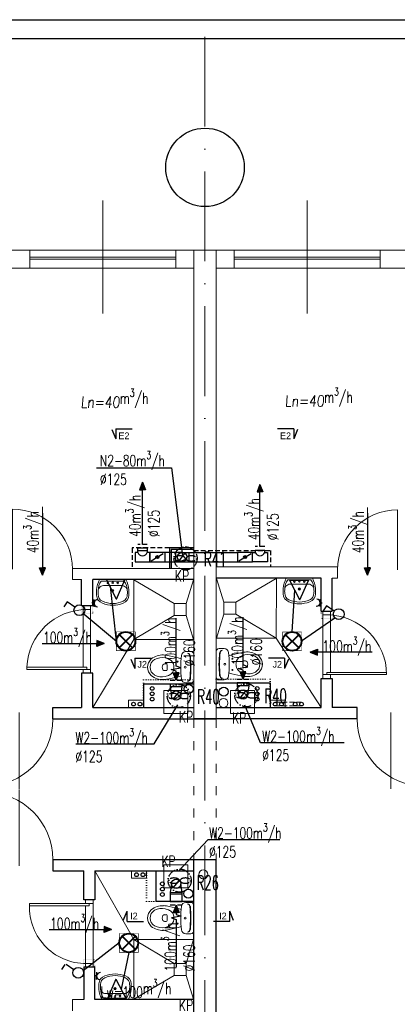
# Model space of a CAD drawing. Header units: millimetres. Extents: x -6513 to 30474, y -6915 to 65597.
# Tile 60 of 256: x 1528 to 2032, y 6169 to 7485. Entities that reach past the tile are written whole.
import ezdxf
from ezdxf.enums import TextEntityAlignment as Align

# ---------------------------------------------------------------- set-up
doc = ezdxf.new("R2010")
doc.units = ezdxf.units.MM
for name, pattern in [('ACAD_ISO03W100', [30, 12, -18]), ('ACAD_ISO10W100', [18, 12, -3, 0, -3]), ('DASHED', [19.05, 12.7, -6.35]), ('DOT', [6.35, 0, -6.35])]:
    doc.linetypes.add(name, pattern=pattern)
doc.layers.get('0').update_dxf_attribs({"color": 8})
for name, color, linetype in [('A200_General07', 8, 'Continuous'), ('A200_General08', 8, 'Continuous'), ('A270_text04', 8, 'Continuous'), ('A_obudowy', 8, 'Continuous'), ('DB_inst_pomocn', 8, 'Continuous'), ('DB_WM_nawiew-opis', 8, 'Continuous'), ('DB_WM_odnośniki opis', 8, 'Continuous')]:
    doc.layers.add(name, color=color, linetype=linetype)
for name, color, linetype, lineweight in [('A_cienka', 8, 'Continuous', 5), ('A_linia przekroj', 8, 'Continuous', 25), ('A_osie', 8, 'ACAD_ISO10W100', 5), ('A_przerywana', 8, 'ACAD_ISO03W100', 5), ('A_widok', 8, 'Continuous', 13), ('cieńkie', 8, 'Continuous', 9), ('DB-WM-nawiew-opis', 8, 'Continuous', 25), ('DB-WM-nawiew-opis-odnośnik', 8, 'Continuous', 30), ('DB-WM-wywiew-opis', 8, 'Continuous', 25), ('DB-WM-wywiew-opis-odnośnik', 8, 'Continuous', 30), ('DB_WM_nawiew', 8, 'Continuous', 30), ('DB_WM_wywiew', 8, 'Continuous', 30), ('DB_WM_ścianka nowa', 8, 'Continuous', 25), ('E_gniazda wtykowe', 1, 'Continuous', 30), ('E_oświetlenie', 1, 'Continuous', 30), ('E_technologia', 1, 'ACAD_ISO10W100', 30), ('noew ściany archwig', 8, 'Continuous', 9), ('R-TABELKA', 8, 'Continuous', 25), ('snitarne archwig nowe', 8, 'Continuous', 9), ('Stolarka ARCHWIG', 8, 'Continuous', 5), ('widokowe ARCHWIG', 8, 'Continuous', 5), ('wyburzenia', 8, 'DOT', 20), ('Ściany ARCHWIG', 8, 'Continuous', 30)]:
    doc.layers.add(name, color=color, linetype=linetype, lineweight=lineweight)
doc.styles.add('BRH', font='txt')
doc.styles.add('ROMANSS', font='romans.shx', dxfattribs={"width": 0.8, "oblique": 5})
doc.styles.add('SIMPLEXD', font='SIMPLEX.SHX', dxfattribs={"width": 0.6})
doc.styles.get("Standard").update_dxf_attribs({"font": 'txt.shx', "width": 0.9})

# ---------------------------------------------------------------- blocks, each defined once
blk = doc.blocks.new('drzwi schem')
at = {"color": 252, "ltscale": 10}
blk.add_line((0.5, -0.093), (0.5, 1.04), dxfattribs=at)
at = {"color": 252}
blk.add_line((0, 0), (0, 1), dxfattribs=at)
blk.add_arc((0, 0), 1, 0, 90, dxfattribs=at)
blk = doc.blocks.new('klop oli 2')
at = {"layer": 'snitarne archwig nowe', "color": 252}
for p, q in [((0, 17.2), (0, 0)), ((3.8, 20.9), (10.5, 20.9)), ((0, -17.2), (0, 0)), ((3.8, 0), (3.8, 1)), ((3.8, 0), (3.8, -1)), ((38.9, 4.5), (37, 4.5)), ((38.9, -4.5), (37, -4.5)), ((3.8, -20.9), (10.5, -20.9))]:
    blk.add_line(p, q, dxfattribs=at)
for centre, radius in [((11.5, 0), 1.27), ((11.5, 0), 1.27), ((21.6, 7.5), 0.706), ((21.6, -7.5), 0.706)]:
    blk.add_circle(centre, radius, dxfattribs=at)
for centre, radius, start, end in [((3.8, 17.2), 3.76, 90, 180), ((144.9, 0), 141.2, 173.7281, 180), ((144.9, 0), 140.5, 173.6694, 180), ((8.4, 15), 3.76, 90, 173.7281), ((9, 15.1), 3.76, 100.2428, 173.7859), ((10.5, 14.9), 6.02, 6.7931, 90), ((-114.7, 0), 132.1, 0, 6.7931), ((80, -215.2), 235.3, 101.5744, 105.544), ((44.8, -39.8), 56.5, 94.3794, 102.2907), ((41.4, -8), 24.5, 51.2869, 92.3028), ((144.9, 0), 141.2, 180, 186.2719), ((144.9, 0), 140.5, 180, 186.3306), ((-114.7, 0), 132.1, 353.2069, 0), ((43.3, 0), 16.9, 173.7581, 180), ((43.3, 0), 16.9, 180, 186.2419), ((37.3, 0.7), 10.9, 117.4027, 173.7581), ((43.1, -10.6), 23.5, 101.6195, 117.4027), ((63.6, 0), 28.2, 173.3508, 180), ((63.6, 0), 28.2, 180, 186.6492), ((37, 3.1), 1.41, 90, 173.3508), ((42.4, -7.4), 20.3, 60.8839, 101.6195), ((38.9, 1.7), 2.82, 36.8699, 90), ((36.6, 0), 5.65, 0, 36.8699), ((36.6, 0), 5.65, 323.1301, 0), ((46.6, 0), 11.8, 0, 60.8839), ((46.6, 0), 11.8, 299.1161, 0), ((46.6, 0), 15.1, 0, 47.5638), ((46.6, 0), 15.1, 312.4362, 0), ((80, 215.2), 235.3, 254.456, 258.4256), ((37.3, -0.7), 10.9, 186.2419, 242.5973), ((43.1, 10.6), 23.5, 242.5973, 258.3805), ((37, -3.1), 1.41, 186.6492, 270), ((42.4, 7.4), 20.3, 258.3805, 299.1161), ((38.9, -1.7), 2.82, 270, 323.1301), ((41.4, 8), 24.5, 267.6972, 308.7131), ((3.8, -17.2), 3.76, 180, 270), ((8.4, -15), 3.76, 186.2719, 270), ((9, -15.1), 3.76, 186.2141, 259.7572), ((10.5, -14.9), 6.02, 270, 353.2069), ((44.8, 39.8), 56.5, 257.7093, 265.6206)]:
    blk.add_arc(centre, radius, start, end, dxfattribs=at)
blk = doc.blocks.new('umywalka oli2')
at = {"layer": 'snitarne archwig nowe', "color": 252}
for p, q in [((0, 17.6), (0, 0)), ((2, 15.4), (2, 0)), ((20.9, 21.6), (13.7, 21.6)), ((0, 0), (0, -17.6)), ((2, 0), (2, -15.4)), ((7.9, 0), (7.9, 10.8)), ((7.9, -10.8), (7.9, 0)), ((13.7, -21.6), (20.9, -21.6))]:
    blk.add_line(p, q, dxfattribs=at)
for centre, radius in [((4.1, 0), 1.11), ((4.5, 6.6), 0.994), ((14.5, 0), 1.48), ((14.5, 0), 0.946), ((4.5, -6.6), 0.994)]:
    blk.add_circle(centre, radius, dxfattribs=at)
for centre, radius, start, end in [((15.6, -9.9), 31.5, 93.3155, 119.5931), ((14.2, -1.1), 20.5, 88.5847, 126.5008), ((15.3, 12), 7.48, 91.7023, 188.8292), ((17.3, -1.9), 21.5, 82.9063, 97.0937), ((20.4, 10.2), 9.2, 23.1986, 92.7468), ((20.2, 9.5), 12.2, 20.9395, 86.4287), ((-1.2, 0), 33.1, 360, 24.6987), ((-3.2, 0), 37.4, 360, 21.6896), ((-1.2, 0), 33.1, 335.3013, 0), ((-3.2, 0), 37.4, 338.3104, 0), ((15.3, -12), 7.48, 171.1708, 268.2977), ((15.6, 9.9), 31.5, 240.4069, 266.6845), ((14.2, 1.1), 20.5, 233.4992, 271.4153), ((17.3, 1.9), 21.5, 262.9063, 277.0937), ((20.4, -10.2), 9.2, 267.2532, 336.8014), ((20.2, -9.5), 12.2, 273.5713, 339.0605)]:
    blk.add_arc(centre, radius, start, end, dxfattribs=at)
blk = doc.blocks.new('A$C2355049C')
at = {"layer": 'DB-WM-nawiew-opis-odnośnik'}
h = blk.add_hatch(color=256, dxfattribs=at)
h.paths.add_polyline_path([(0, -9.8), (3.9, -9.8), (0, 0)])
h.paths.add_polyline_path([(0, 0), (-3.9, -9.8), (0, -9.8)])
at = {"layer": 'DB-WM-nawiew-opis-odnośnik', "flags": 128}
for points in [[(0, 0), (-3.9, -9.8), (0, -9.8)], [(0, -82.9), (0, 0)], [(0, 0), (3.9, -9.8), (0, -9.8)]]:
    blk.add_lwpolyline(points, dxfattribs=at)
blk = doc.blocks.new('A$C620C4C60')
at = {"layer": 'DB-WM-wywiew-opis-odnośnik'}
h = blk.add_hatch(color=256, dxfattribs=at)
h.paths.add_polyline_path([(0, 0), (9.8, 3.9), (9.8, 0)])
h.paths.add_polyline_path([(9.8, 0), (9.8, -3.9), (0, 0)])
at = {"layer": 'DB-WM-wywiew-opis-odnośnik', "flags": 128}
for points in [[(0, 0), (9.8, 3.9), (9.8, 0)], [(0, 0), (12.1, 0)], [(0, 0), (9.8, -3.9), (9.8, 0)], [(12.1, 0), (14.4, -6.5), (16.6, 6.4), (18.9, 0)], [(18.9, 0), (82.9, 0)]]:
    blk.add_lwpolyline(points, dxfattribs=at)
blk = doc.blocks.new('Sect Mk right')
at = {"layer": 'A200_General07', "color": 1}
for p, q in [((0, 6.01), (0, -0.21)), ((0, 6.01), (3.92, 6.01)), ((0.29, 7.48), (3.92, 6.01))]:
    blk.add_line(p, q, dxfattribs=at)
at = {"layer": 'A270_text04', "color": 0, "style": 'BRH'}
blk.add_attdef('-', text='', height=4.51, dxfattribs=at).set_placement((1.77, 1.49), align=Align.MIDDLE)
blk = doc.blocks.new('gw1')
at = {"layer": 'E_gniazda wtykowe'}
for p, q in [((99083.8, 55839.3), (99080.1, 55839.3)), ((99083.8, 55833.1), (99083.8, 55845.4))]:
    blk.add_line(p, q, dxfattribs=at)
blk.add_arc((99089.8, 55839), 6.04, 87.7958, 267.7958, dxfattribs=at)
blk = doc.blocks.new('raster')
at = {"layer": 'E_oświetlenie', "lineweight": 40}
for p, q in [((-21.2, 21.2), (21.2, -21.2)), ((21.2, 21.2), (-21.2, -21.2))]:
    blk.add_line(p, q, dxfattribs=at)
at = {"layer": 'E_oświetlenie', "const_width": 2}
blk.add_lwpolyline([(-30, -30), (30, -30), (30, 30), (-30, 30)], close=True, dxfattribs=at)
at = {"layer": 'E_oświetlenie', "lineweight": 40}
blk.add_circle((0, 0), 30, dxfattribs=at)

msp = doc.modelspace()

# ---------------------------------------------------------------- hatches: boundary and pattern name
at = {"layer": 'DB_WM_nawiew'}
h = msp.add_hatch(color=256, dxfattribs=at)
edge = h.paths.add_edge_path()
edge.add_arc((1711.948, 6766.688), 2, 0, 360)
h = msp.add_hatch(color=256, dxfattribs=at)
edge = h.paths.add_edge_path()
edge.add_arc((1829.159, 6766.688), 2, 0, 360)

# ---------------------------------------------------------------- linework, layer by layer
at = {"layer": 'A_cienka', "ltscale": 10}
for p, q in [((1639.054, 7092.253), (1639.054, 7243.05)), ((1912.054, 7092.253), (1912.054, 7243.05))]:
    msp.add_line(p, q, dxfattribs=at)
at = {"layer": 'A_cienka'}
for p, q in [((-2791.446, 7176.652), (2345.554, 7176.652)), ((-2791.446, 7176.652), (4632.554, 7176.652)), ((1541.554, 7167.652), (1736.554, 7167.652)), ((1541.554, 7164.652), (1736.554, 7164.652)), ((2009.554, 7167.652), (1814.554, 7167.652)), ((2009.554, 7164.652), (1814.554, 7164.652)), ((1220.554, 7152.652), (1760.554, 7152.652)), ((1790.554, 7152.652), (2330.554, 7152.652))]:
    msp.add_line(p, q, dxfattribs=at)
at = {"layer": 'A_linia przekroj'}
for p, q in [((1572.339, 6550.652), (1572.339, 6565.652)), ((1572.339, 6565.652), (1610.554, 6565.652)), ((1978.768, 6565.652), (1945.554, 6565.652)), ((1978.768, 6550.652), (1978.768, 6565.652)), ((1572.339, 6550.652), (1790.554, 6550.652)), ((1978.768, 6550.652), (1760.554, 6550.652)), ((1572.339, 6362.652), (1790.554, 6362.652)), ((1572.339, 6362.652), (1572.339, 6347.652)), ((1760.554, 5736.652), (1760.554, 6362.652)), ((1790.554, 5736.652), (1790.554, 6362.652)), ((1572.339, 6347.652), (1613.554, 6347.652))]:
    msp.add_line(p, q, dxfattribs=at)
at = {"layer": 'A_obudowy', "linetype": 'DASHED', "ltscale": 0.5}
for p, q in [((1728.054, 6778.938), (1678.248, 6778.938)), ((1678.248, 6778.938), (1678.248, 6751.652)), ((1760.554, 6775.688), (1862.859, 6775.688)), ((1862.859, 6775.688), (1862.859, 6753.652))]:
    msp.add_line(p, q, dxfattribs=at)
at = {"layer": 'A_obudowy', "linetype": 'ByBlock'}
for p, q in [((1760.554, 6778.938), (1728.054, 6778.938)), ((1728.054, 6778.938), (1728.054, 6751.652)), ((1760.554, 6776.938), (1730.554, 6776.938)), ((1730.554, 6776.938), (1730.554, 6751.652))]:
    msp.add_line(p, q, dxfattribs=at)
at = {"layer": 'A_osie', "ltscale": 10}
msp.add_line((1775.554, 5721.209), (1775.554, 7473.268), dxfattribs=at)
at = {"layer": 'A_przerywana'}
for p, q in [((1760.554, 6550.652), (1760.554, 6362.652)), ((1790.554, 6550.652), (1790.554, 6362.652))]:
    msp.add_line(p, q, dxfattribs=at)
at = {"layer": 'A_przerywana', "color": 252}
for p, q in [((1760.554, 6550.652), (1760.554, 6362.652)), ((1760.554, 6550.652), (1760.554, 6362.652)), ((1790.554, 6550.652), (1790.554, 6362.652)), ((1790.554, 6550.652), (1790.554, 6362.652))]:
    msp.add_line(p, q, dxfattribs=at)
at = {"layer": 'A_widok', "ltscale": 5}
for p, q in [((1760.554, 6550.652), (1760.554, 7176.652)), ((1760.554, 7176.652), (1790.554, 7176.652)), ((1790.554, 6550.652), (1790.554, 7176.652)), ((1598.46, 6751.652), (1760.554, 6751.652)), ((1598.46, 6736.652), (1598.46, 6751.652)), ((1952.647, 6753.652), (1790.554, 6753.652)), ((1952.647, 6738.652), (1952.647, 6753.652)), ((1598.46, 6736.652), (1610.554, 6736.652)), ((1952.647, 6738.652), (1945.554, 6738.652)), ((1598.46, 6175.652), (1613.554, 6175.652)), ((1598.46, 6160.652), (1598.46, 6175.652))]:
    msp.add_line(p, q, dxfattribs=at)
for points in [[(1439.554, 7176.652), (1541.554, 7176.652), (1541.554, 7152.652), (1439.554, 7152.652)], [(1760.554, 7152.652), (1736.554, 7152.652), (1736.554, 7176.652), (1760.554, 7176.652)], [(1790.554, 7152.652), (1814.554, 7152.652), (1814.554, 7176.652), (1790.554, 7176.652)], [(2111.554, 7176.652), (2009.554, 7176.652), (2009.554, 7152.652), (2111.554, 7152.652)]]:
    msp.add_lwpolyline(points, close=True, dxfattribs=at)
at = {"layer": 'cieńkie'}
for p, q in [((1720.554, 6588.652), (1752.554, 6588.652)), ((1720.554, 6557.652), (1720.554, 6588.652)), ((1723.054, 6588.652), (1750.054, 6588.652)), ((1752.554, 6588.652), (1752.554, 6557.652)), ((1809.835, 6588.652), (1841.835, 6588.652)), ((1809.835, 6557.652), (1809.835, 6588.652)), ((1812.335, 6588.652), (1839.335, 6588.652)), ((1841.835, 6588.652), (1841.835, 6557.652)), ((1752.554, 6557.652), (1752.554, 6571.652)), ((1841.835, 6557.652), (1841.835, 6571.652)), ((1720.554, 6557.652), (1734.554, 6557.652)), ((1752.554, 6557.652), (1720.554, 6557.652)), ((1729.554, 6557.652), (1743.554, 6557.652)), ((1809.835, 6557.652), (1823.835, 6557.652)), ((1841.835, 6557.652), (1809.835, 6557.652)), ((1818.835, 6557.652), (1832.835, 6557.652)), ((1720.554, 6355.652), (1752.554, 6355.652)), ((1720.554, 6324.652), (1720.554, 6355.652)), ((1723.054, 6355.652), (1750.054, 6355.652)), ((1752.554, 6355.652), (1752.554, 6324.652)), ((1752.554, 6324.652), (1752.554, 6338.652)), ((1720.554, 6324.652), (1734.554, 6324.652)), ((1752.554, 6324.652), (1720.554, 6324.652)), ((1729.554, 6316.152), (1743.554, 6316.152))]:
    msp.add_line(p, q, dxfattribs=at)
for centre in [(1800.261, 6571.719), (1773.18, 6342.719)]:
    msp.add_circle(centre, 6, dxfattribs=at)
at = {"layer": 'DB-WM-nawiew-opis'}
msp.add_lwpolyline([(1630.794, 6885.928), (1730.661, 6885.928), (1745.601, 6768.976)], dxfattribs=at)
at = {"layer": 'DB-WM-wywiew-opis'}
for points in [[(1602.969, 6517.019), (1707.631, 6517.019), (1739.107, 6569.301)], [(1961.414, 6518.519), (1849.827, 6518.519), (1828.905, 6568.961)], [(1875.299, 6389.045), (1779.47, 6389.045), (1740.128, 6346.858)]]:
    msp.add_lwpolyline(points, dxfattribs=at)
at = {"layer": 'DB_inst_pomocn'}
for centre, radius in [((1704.953, 6591.213), 2.5), ((1753.719, 6590.532), 6), ((1800.646, 6586.981), 6), ((1845.248, 6591.213), 2.5), ((1704.953, 6584.157), 2.5), ((1704.953, 6576.986), 2.5), ((1845.248, 6584.157), 2.5), ((1845.248, 6576.986), 2.5), ((1718.604, 6330.122), 2.5), ((1718.604, 6323.066), 2.5), ((1718.604, 6315.895), 2.5), ((1753.217, 6317.003), 6)]:
    msp.add_circle(centre, radius, dxfattribs=at)
at = {"layer": 'DB_WM_nawiew', "linetype": 'DASHED', "ltscale": 0.5}
for points in [[(1698.348, 6783.686), (1685.848, 6783.686)], [(1855.259, 6780.688), (1842.759, 6780.688)]]:
    msp.add_lwpolyline(points, dxfattribs=at)
at = {"layer": 'DB_WM_nawiew'}
for points in [[(1685.848, 6775.688), (1685.848, 6778.938), (1698.348, 6778.938), (1698.348, 6775.688)], [(1685.848, 6772.938), (1685.848, 6775.688), (1698.348, 6775.688), (1698.348, 6772.938)], [(1855.259, 6772.938), (1855.259, 6775.688), (1842.759, 6775.688), (1842.759, 6772.938)], [(1682.248, 6760.438), (1701.948, 6760.438), (1701.948, 6772.938), (1698.348, 6772.938)], [(1685.848, 6772.938), (1682.248, 6772.938), (1682.248, 6760.438)], [(1721.948, 6772.938), (1701.948, 6772.938), (1701.948, 6760.438), (1721.948, 6760.438)], [(1703.719, 6761.545), (1719.84, 6771.621)], [(1735.948, 6772.938), (1721.948, 6772.938), (1721.948, 6760.438), (1735.948, 6760.438)], [(1744.948, 6772.938), (1735.948, 6772.938), (1735.948, 6760.438)], [(1741.047, 6761.805), (1748.849, 6771.571)], [(1744.948, 6772.938), (1753.948, 6772.938), (1753.948, 6760.438)], [(1753.948, 6772.938), (1819.159, 6772.938)], [(1839.159, 6772.938), (1819.159, 6772.938), (1819.159, 6760.438), (1839.159, 6760.438)], [(1820.93, 6761.545), (1837.052, 6771.621)], [(1858.859, 6760.438), (1839.159, 6760.438), (1839.159, 6772.938), (1842.759, 6772.938)], [(1855.259, 6772.938), (1858.859, 6772.938), (1858.859, 6760.438)], [(1735.948, 6760.438), (1753.948, 6760.438)], [(1753.948, 6760.438), (1819.159, 6760.438)]]:
    msp.add_lwpolyline(points, dxfattribs=at)
for centre in [(1711.948, 6766.688), (1829.159, 6766.688)]:
    msp.add_circle(centre, 2, dxfattribs=at)
for centre in [(1692.098, 6775.168), (1849.009, 6775.168)]:
    msp.add_arc(centre, 6.636, 199.636833, 340.363167, dxfattribs=at)
at = {"layer": 'DB_WM_odnośniki opis'}
msp.add_circle((1775.554, 7287.418), 52.401, dxfattribs=at)
at = {"layer": 'DB_WM_wywiew', "linetype": 'DASHED', "ltscale": 0.5}
for points in [[(1729.054, 6602.152), (1745.054, 6602.152)], [(1818.335, 6603.687), (1834.335, 6603.687)], [(1745.125, 6301.479), (1729.125, 6301.479)]]:
    msp.add_lwpolyline(points, dxfattribs=at)
at = {"layer": 'DB_WM_wywiew'}
for points in [[(1745.054, 6593.152), (1745.054, 6597.152), (1729.054, 6597.152), (1729.054, 6593.152)], [(1743.304, 6581.652), (1745.054, 6593.152), (1729.054, 6593.152), (1730.804, 6581.652)], [(1834.335, 6594.652), (1834.335, 6598.652), (1818.335, 6598.652), (1818.335, 6594.652)], [(1832.585, 6583.152), (1834.335, 6594.652), (1818.335, 6594.652), (1820.085, 6583.152)], [(1733.207, 6576.726), (1740.9, 6586.577)], [(1822.488, 6578.226), (1830.182, 6588.077)], [(1730.804, 6330.152), (1729.054, 6318.652), (1745.054, 6318.652), (1743.304, 6330.152)], [(1740.9, 6335.077), (1733.207, 6325.226)], [(1729.054, 6318.652), (1729.054, 6306.308), (1745.054, 6306.308), (1745.054, 6318.652)]]:
    msp.add_lwpolyline(points, dxfattribs=at)
at = {"layer": 'DB_WM_wywiew', "color": 240}
msp.add_circle((1744.948, 6766.688), 6.25, dxfattribs=at)
at = {"layer": 'DB_WM_wywiew', "color": 1}
for centre in [(1737.054, 6581.652), (1826.335, 6583.152), (1737.054, 6330.152)]:
    msp.add_circle(centre, 6.25, dxfattribs=at)
at = {"layer": 'DB_WM_ścianka nowa'}
for points in [[(1760.554, 6597.152), (1693.554, 6597.152), (1693.554, 6565.652)], [(1790.554, 6598.652), (1862.554, 6598.652), (1862.554, 6565.652)], [(1760.554, 6306.308), (1710.554, 6306.308), (1710.554, 6347.652)]]:
    msp.add_lwpolyline(points, dxfattribs=at)
at = {"layer": 'E_oświetlenie'}
for p, q in [((1657.392, 6710.685), (1643.851, 6736.737)), ((1668.635, 6736.382), (1643.851, 6736.737)), ((1657.392, 6710.685), (1668.635, 6736.382)), ((1657.272, 6654.252), (1649.341, 6727.549)), ((1902.374, 6709.598), (1888.834, 6735.651)), ((1913.617, 6735.295), (1888.834, 6735.651)), ((1902.374, 6709.598), (1913.617, 6735.295)), ((1891.818, 6666.767), (1895.604, 6722.624)), ((1591.599, 6707.065), (1586.898, 6700.289)), ((1601.891, 6699.925), (1591.599, 6707.065)), ((1937.983, 6701.774), (1933.282, 6694.998)), ((1948.275, 6694.634), (1937.983, 6701.774)), ((1614.135, 6690.374), (1657.272, 6654.252)), ((1949.149, 6685.328), (1904.418, 6654.167)), ((1661.135, 6251.15), (1612.951, 6213.888)), ((1673.735, 6238.55), (1663.407, 6189.577)), ((1588.555, 6222.517), (1583.854, 6215.741)), ((1600.24, 6215.377), (1589.948, 6222.517)), ((1656.637, 6202.603), (1645.393, 6176.906)), ((1656.637, 6202.603), (1670.177, 6176.55)), ((1645.393, 6176.906), (1670.177, 6176.55))]:
    msp.add_line(p, q, dxfattribs=at)
at = {"layer": 'E_oświetlenie', "const_width": 1.05}
for points in [[(1643.851, 6736.737), (1657.392, 6710.685), (1668.635, 6736.382)], [(1888.834, 6735.651), (1902.374, 6709.598), (1913.617, 6735.295)], [(1670.177, 6176.55), (1656.637, 6202.603), (1645.393, 6176.906)]]:
    msp.add_lwpolyline(points, close=True, dxfattribs=at)
at = {"layer": 'E_oświetlenie'}
for centre in [(1607.849, 6695.791), (1954.233, 6690.5), (1606.198, 6211.243)]:
    msp.add_circle(centre, 7.252, dxfattribs=at)
at = {"layer": 'E_technologia'}
for p, q in [((1748.358, 6766.342), (1750.762, 6763.563)), ((1750.762, 6766.342), (1748.358, 6763.563)), ((1739.393, 6582.488), (1741.797, 6579.709)), ((1741.797, 6582.488), (1739.393, 6579.709)), ((1829.578, 6583.468), (1831.982, 6580.688)), ((1831.982, 6583.468), (1829.578, 6580.688)), ((1740.544, 6335.844), (1742.949, 6333.065)), ((1742.949, 6335.844), (1740.544, 6333.065))]:
    msp.add_line(p, q, dxfattribs=at)
for centre in [(1749.56, 6764.953), (1740.595, 6581.099), (1830.78, 6582.078), (1741.746, 6334.455)]:
    msp.add_circle(centre, 15.427, dxfattribs=at)
for centre, start_param, end_param in [((1741.933, 6764.953), 3.54986568, 9.01650493), ((1757.187, 6764.953), 0.40827303, 5.87491228), ((1732.968, 6581.099), 3.54986568, 9.01650493), ((1748.222, 6581.099), 0.40827303, 5.87491228), ((1823.153, 6582.078), 3.54986568, 9.01650493), ((1838.407, 6582.078), 0.40827303, 5.87491228), ((1734.12, 6334.455), 3.54986568, 9.01650493), ((1749.373, 6334.455), 0.40827303, 5.87491228)]:
    msp.add_ellipse(centre, major_axis=(-7, 0), ratio=0.5, start_param=start_param, end_param=end_param, dxfattribs=at)
at = {"layer": 'R-TABELKA'}
for p, q in [((-3151.084, 7484.806), (8312.828, 7484.806)), ((-3026.084, 7459.806), (8287.828, 7459.806))]:
    msp.add_line(p, q, dxfattribs=at)
at = {"layer": 'snitarne archwig nowe'}
for p, q in [((1680.397, 6656.495), (1625.554, 6565.652)), ((1680.397, 6255.808), (1628.554, 6347.652))]:
    msp.add_line(p, q, dxfattribs=at)
for points in [[(1680.397, 6736.652), (1680.397, 6656.495), (1760.554, 6656.495)], [(1734.397, 6704.495), (1680.397, 6736.495)], [(1750.397, 6704.495), (1760.397, 6736.495)], [(1790.554, 6658.495), (1870.71, 6658.286), (1870.92, 6738.652)], [(1800.71, 6706.286), (1790.71, 6738.286)], [(1816.71, 6706.286), (1870.71, 6738.286)], [(1734.397, 6688.495), (1680.397, 6656.495)], [(1750.397, 6688.495), (1760.397, 6656.495)], [(1800.71, 6690.286), (1790.71, 6658.286)], [(1816.71, 6690.286), (1870.71, 6658.286)], [(1870.71, 6658.286), (1930.554, 6565.652)], [(1680.397, 6175.652), (1680.397, 6255.808), (1760.554, 6255.808)], [(1734.397, 6223.808), (1680.397, 6255.808)], [(1750.397, 6223.808), (1760.397, 6255.808)], [(1734.397, 6207.808), (1680.397, 6175.808)], [(1750.397, 6207.808), (1760.397, 6175.808)]]:
    msp.add_lwpolyline(points, dxfattribs=at)
for points in [[(1750.397, 6704.495), (1734.397, 6704.495), (1734.397, 6688.495), (1750.397, 6688.495)], [(1800.71, 6690.286), (1816.71, 6690.286), (1816.71, 6706.286), (1800.71, 6706.286)], [(1750.397, 6223.808), (1734.397, 6223.808), (1734.397, 6207.808), (1750.397, 6207.808)]]:
    msp.add_lwpolyline(points, close=True, dxfattribs=at)
at = {"layer": 'Stolarka ARCHWIG'}
for p, q in [((1537.743, 6616.652), (1537.743, 6619.652)), ((1537.743, 6619.652), (1617.743, 6619.652)), ((1537.743, 6619.652), (1537.743, 6616.652)), ((1617.743, 6619.652), (1617.743, 6616.652)), ((1617.743, 6616.652), (1537.743, 6616.652)), ((2018.054, 6612.652), (1938.054, 6612.652)), ((1938.054, 6612.652), (1938.054, 6609.652)), ((1938.054, 6609.652), (2018.054, 6609.652)), ((2018.054, 6609.652), (2018.054, 6612.652)), ((1621.054, 6303.652), (1541.054, 6303.652)), ((1541.054, 6300.652), (1541.054, 6303.652)), ((1621.054, 6300.652), (1621.054, 6303.652)), ((1541.054, 6300.652), (1621.054, 6300.652))]:
    msp.add_line(p, q, dxfattribs=at)
for points in [[(1617.743, 6696.652), (1612.743, 6696.652), (1612.743, 6701.652), (1622.743, 6701.652), (1622.743, 6696.652), (1615.243, 6696.652)], [(1612.743, 6696.652), (1612.743, 6619.652)], [(1622.743, 6696.652), (1622.743, 6616.652)], [(1938.054, 6689.652), (1943.054, 6689.652), (1943.054, 6694.652), (1933.054, 6694.652), (1933.054, 6689.652), (1940.554, 6689.652)], [(1933.054, 6609.652), (1933.054, 6689.652)], [(1943.054, 6689.824), (1943.054, 6612.652)], [(1617.743, 6611.652), (1612.743, 6611.652), (1612.743, 6616.652), (1622.743, 6616.652), (1622.743, 6611.652), (1615.243, 6611.652)], [(1938.054, 6604.652), (1943.054, 6604.652), (1943.054, 6609.652), (1933.054, 6609.652), (1933.054, 6604.652), (1940.554, 6604.652)], [(1621.054, 6308.652), (1626.054, 6308.652), (1626.054, 6303.652), (1616.054, 6303.652), (1616.054, 6308.652), (1623.554, 6308.652)], [(1626.054, 6223.76), (1626.054, 6303.76)], [(1616.054, 6300.76), (1616.054, 6223.652)], [(1621.054, 6223.652), (1626.054, 6223.652), (1626.054, 6218.652), (1616.054, 6218.652), (1616.054, 6223.652), (1623.554, 6223.652)], [(1621.054, 6223.652), (1626.054, 6223.652), (1626.054, 6218.652), (1616.054, 6218.652), (1616.054, 6223.652), (1623.554, 6223.652)]]:
    msp.add_lwpolyline(points, dxfattribs=at)
for centre, radius, start, end in [((1617.642, 6616.698), 79.953, 89.92751, 177.883109), ((1937.93, 6609.528), 80.124, 0.088357, 89.911643), ((1616.91, 6299.443), 75.905, 177.955304, 273.129127)]:
    msp.add_arc(centre, radius, start, end, dxfattribs=at)
at = {"layer": 'widokowe ARCHWIG'}
for p, q in [((1693.554, 6575.652), (1673.554, 6575.652)), ((1673.554, 6575.652), (1673.554, 6565.652)), ((1673.554, 6565.652), (1693.554, 6565.652)), ((1693.554, 6565.652), (1693.554, 6575.652)), ((1882.554, 6575.652), (1862.554, 6575.652)), ((1862.554, 6575.652), (1862.554, 6565.652)), ((1862.554, 6565.652), (1882.554, 6565.652)), ((1882.554, 6565.652), (1882.554, 6575.652)), ((1697.554, 6347.652), (1677.554, 6347.652)), ((1677.554, 6347.652), (1677.554, 6337.652)), ((1697.554, 6337.652), (1697.554, 6347.652)), ((1677.554, 6337.652), (1697.554, 6337.652))]:
    msp.add_line(p, q, dxfattribs=at)
at = {"layer": 'widokowe ARCHWIG', "linetype": 'DASHED', "ltscale": 0.5}
for p, q in [((1869.206, 6572.771), (1904.503, 6572.771)), ((1869.206, 6567.824), (1904.503, 6567.824))]:
    msp.add_line(p, q, dxfattribs=at)
at = {"layer": 'wyburzenia', "ltscale": 0.5}
for p, q in [((1693.554, 6565.652), (1693.554, 6602.652)), ((1693.554, 6602.652), (1760.554, 6602.652)), ((1790.554, 6603.652), (1862.554, 6603.652)), ((1862.554, 6603.652), (1862.554, 6565.652)), ((1697.554, 6347.652), (1697.554, 6306.652)), ((1697.554, 6306.652), (1760.554, 6306.652))]:
    msp.add_line(p, q, dxfattribs=at)
at = {"layer": 'wyburzenia', "ltscale": 0.2}
for points in [[(1610.554, 6701.652), (1625.554, 6701.652), (1625.554, 6691.652), (1610.554, 6691.652)], [(1930.554, 6694.652), (1945.554, 6694.652), (1945.554, 6684.652), (1930.554, 6684.652)], [(1613.554, 6228.652), (1628.554, 6228.652), (1628.554, 6218.652), (1613.554, 6218.652)]]:
    msp.add_lwpolyline(points, close=True, dxfattribs=at)
at = {"layer": 'Ściany ARCHWIG'}
for p, q in [((1610.554, 6701.652), (1610.554, 6736.652)), ((1760.554, 6736.652), (1625.554, 6736.652)), ((1625.554, 6701.652), (1625.554, 6736.652)), ((1930.554, 6738.652), (1790.554, 6738.652)), ((1930.554, 6694.652), (1930.554, 6738.652)), ((1945.554, 6694.652), (1945.554, 6738.652)), ((1625.554, 6701.652), (1610.554, 6701.652)), ((1930.554, 6694.652), (1945.554, 6694.652)), ((1625.554, 6611.652), (1610.554, 6611.652)), ((1610.554, 6611.652), (1610.554, 6565.652)), ((1625.554, 6565.652), (1625.554, 6611.652)), ((1930.554, 6565.652), (1930.554, 6604.652)), ((1930.554, 6604.652), (1945.554, 6604.652)), ((1945.554, 6604.652), (1945.554, 6565.652)), ((1625.554, 6565.652), (1692.554, 6565.652)), ((1693.554, 6565.652), (1760.554, 6565.652)), ((1790.554, 6565.652), (1862.554, 6565.652)), ((1862.554, 6565.652), (1930.554, 6565.652)), ((1613.554, 6308.652), (1613.554, 6347.652)), ((1628.554, 6347.652), (1697.554, 6347.652)), ((1628.554, 6347.652), (1628.554, 6308.652)), ((1697.554, 6347.652), (1760.554, 6347.652)), ((1628.554, 6308.652), (1613.554, 6308.652)), ((1628.554, 6308.652), (1613.554, 6308.652)), ((1628.554, 6218.652), (1613.554, 6218.652)), ((1613.554, 6218.652), (1613.554, 6175.652)), ((1628.554, 6218.652), (1613.554, 6218.652)), ((1628.554, 6175.652), (1628.554, 6218.652)), ((1760.554, 6175.652), (1628.554, 6175.652))]:
    msp.add_line(p, q, dxfattribs=at)
for centre in [(1680.206, 6570.315), (1688.723, 6570.315), (1869.206, 6570.315), (1877.723, 6570.315), (1895.986, 6570.315), (1904.503, 6570.315), (1684.206, 6342.315), (1692.723, 6342.315)]:
    msp.add_circle(centre, 2.5, dxfattribs=at)

# ---------------------------------------------------------------- block references
at = {"layer": 'A200_General08'}
ref = msp.add_blockref('Sect Mk right', (1677.441, 6938.281), dxfattribs=dict(at, xscale=-3.5, yscale=3.5, zscale=3.5, rotation=90))
ref.add_attrib('-', 'E2', dxfattribs={"layer": 'A270_text04', "color": 7, "height": 9, "style": 'BRH'}).set_placement((1667.27, 6928.826), align=Align.MIDDLE)
ref = msp.add_blockref('Sect Mk right', (1872.953, 6938.281), dxfattribs=dict(at, xscale=3.5, yscale=3.5, zscale=3.5, rotation=270))
ref.add_attrib('-', 'E2', dxfattribs={"layer": 'A270_text04', "color": 7, "height": 9, "style": 'BRH'}).set_placement((1883.124, 6928.826), align=Align.MIDDLE)
ref = msp.add_blockref('Sect Mk right', (1702.883, 6631.517), dxfattribs=dict(at, xscale=-3.5, yscale=3.5, zscale=3.5, rotation=90))
ref.add_attrib('-', 'J2', dxfattribs={"layer": 'A270_text04', "color": 7, "height": 9, "style": 'BRH'}).set_placement((1691.669, 6623.496), align=Align.MIDDLE)
ref = msp.add_blockref('Sect Mk right', (1860.885, 6631.517), dxfattribs=dict(at, xscale=3.5, yscale=3.5, zscale=3.5, rotation=270))
ref.add_attrib('-', 'J2', dxfattribs={"layer": 'A270_text04', "color": 7, "height": 9, "style": 'BRH'}).set_placement((1872.099, 6623.496), align=Align.MIDDLE)
ref = msp.add_blockref('Sect Mk right', (1692.627, 6279.978), dxfattribs=dict(at, xscale=3.5, yscale=3.5, zscale=3.5, rotation=90))
ref.add_attrib('-', 'I2', dxfattribs={"layer": 'A270_text04', "color": 7, "height": 9, "style": 'BRH'}).set_placement((1680.644, 6287.253), align=Align.MIDDLE)
ref = msp.add_blockref('Sect Mk right', (1787.521, 6279.978), dxfattribs=dict(at, xscale=-3.5, yscale=3.5, zscale=3.5, rotation=270))
ref.add_attrib('-', 'I2', dxfattribs={"layer": 'A270_text04', "color": 7, "height": 9, "style": 'BRH'}).set_placement((1799.505, 6287.253), align=Align.MIDDLE)
at = {"layer": 'A_cienka', "yscale": 80, "zscale": 80}
for p, xscale in [((1518.46, 6750.652), 80), ((2032.647, 6749.809), -80)]:
    msp.add_blockref('drzwi schem', p, dxfattribs=dict(at, xscale=xscale))
at = {"layer": 'A_widok', "ltscale": 5, "yscale": 90, "zscale": 90}
for p, xscale, rotation in [((1482.339, 6550.652), -90, 180), ((2068.768, 6550.652), 90, 179.9999999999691)]:
    msp.add_blockref('drzwi schem', p, dxfattribs=dict(at, xscale=xscale, rotation=rotation))
at = {"layer": 'A_widok', "ltscale": 5, "xscale": 90, "yscale": 90, "zscale": 90}
msp.add_blockref('drzwi schem', (1482.339, 6362.652), dxfattribs=at)
at = {"layer": 'DB_WM_nawiew', "xscale": -1}
msp.add_blockref('A$C2355049C', (1692.098, 6866.622), dxfattribs=at)
at = {"layer": 'DB_WM_nawiew'}
msp.add_blockref('A$C2355049C', (1849.009, 6863.624), dxfattribs=at)
for p, rotation in [((1558.46, 6742.386), 180), ((1992.647, 6742.386), 180), ((1916.018, 6639.718), 90)]:
    msp.add_blockref('A$C2355049C', p, dxfattribs=dict(at, rotation=rotation))
at = {"layer": 'DB_WM_nawiew', "xscale": -1, "rotation": 270}
for p in [(1640.932, 6651.342), (1650.57, 6269.058)]:
    msp.add_blockref('A$C2355049C', p, dxfattribs=at)
at = {"layer": 'DB_WM_wywiew', "xscale": -1}
for p, rotation in [((1737.054, 6602.152), 270), ((1826.335, 6603.652), 270), ((1737.054, 6301.474), 90)]:
    msp.add_blockref('A$C620C4C60', p, dxfattribs=dict(at, rotation=rotation))
at = {"layer": 'E_oświetlenie', "zscale": 0.7874999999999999}
for p, xscale, yscale, rotation in [((-77332.57, -35572.58), 0.7875000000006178, 0.7874999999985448, 358.7624398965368), ((80889.193, 48983.565), 0.7875000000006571, 0.7875000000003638, 178.7624398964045), ((-77329.137, -36070.718), 0.7875000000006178, 0.7874999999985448, 358.7624398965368)]:
    msp.add_blockref('gw1', p, dxfattribs=dict(at, xscale=xscale, yscale=yscale, rotation=rotation))
at = {"layer": 'E_oświetlenie', "lineweight": 40, "xscale": 0.4199999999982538, "yscale": 0.4200000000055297, "zscale": 0.4199999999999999, "rotation": 180}
for p in [(1669.872, 6654.252), (1891.818, 6654.167), (1673.735, 6251.15)]:
    msp.add_blockref('raster', p, dxfattribs=at)
at = {"layer": 'noew ściany archwig', "rotation": 270}
for p in [(1652.335, 6736.621), (1901.549, 6738.493)]:
    msp.add_blockref('umywalka oli2', p, dxfattribs=at)
at = {"layer": 'noew ściany archwig', "xscale": -1, "rotation": 270}
msp.add_blockref('umywalka oli2', (1655.461, 6175.566), dxfattribs=at)
at = {"layer": 'snitarne archwig nowe'}
msp.add_blockref('klop oli 2', (1790.554, 6623.495), dxfattribs=at)
at = {"layer": 'snitarne archwig nowe', "xscale": -1}
for p in [(1760.554, 6619.495), (1760.554, 6284.426)]:
    msp.add_blockref('klop oli 2', p, dxfattribs=at)

# ---------------------------------------------------------------- texts
at = {"layer": 'DB-WM-nawiew-opis', "char_height": 15, "width": 37.14159, "rotation": 90}
for s, insert, attachment_point in [('\\A1;{\\Fsimplex|c238;\\W0.7;40m\\H0.7x;\\S3^ ;\\H1.4286x;/h}', (1558.286, 6827.989), 9), ('\\A1;{\\Fsimplex|c238;\\W0.7;40m\\H0.7x;\\S3^ ;\\H1.4286x;/h\\P%%C125}', (1669.517, 6793.72), 1), ('\\A1;{\\Fsimplex|c238;\\W0.7;40m\\H0.7x;\\S3^ ;\\H1.4286x;/h\\P%%C125}', (1828.39, 6789.231), 1), ('\\A1;{\\Fsimplex|c238;\\W0.7;40m\\H0.7x;\\S3^ ;\\H1.4286x;/h}', (1992.473, 6827.989), 9)]:
    msp.add_mtext(s, dxfattribs=dict(at, insert=insert, attachment_point=attachment_point))
at = {"layer": 'DB-WM-nawiew-opis', "char_height": 15, "width": 37.14159}
for insert, attachment_point in [((1624.437, 6671.874), 3), ((1932.513, 6660.249), 1), ((1634.075, 6289.59), 3)]:
    msp.add_mtext('\\A1;{\\Fsimplex|c238;\\W0.7;100m\\H0.7x;\\S3^ ;\\H1.4286x;/h}', dxfattribs=dict(at, insert=insert, attachment_point=attachment_point))
at = {"layer": 'DB-WM-wywiew-opis', "color": 1, "char_height": 15, "width": 37.14159, "attachment_point": 1}
for insert in [(1735.406, 6749.044), (1740.761, 6560.832), (1811.611, 6559.18), (1717.442, 6367.737), (1740.747, 6175.326)]:
    msp.add_mtext('{\\Fsimplex|c238;\\W0.7;KP}', dxfattribs=dict(at, insert=insert))
at = {"layer": 'DB-WM-wywiew-opis', "char_height": 15, "width": 37.14159, "attachment_point": 1, "rotation": 90}
for insert in [(1806.357, 6622.279), (1717.076, 6620.779), (1716.837, 6213.024)]:
    msp.add_mtext('\\A1;{\\Fsimplex|c238;\\W0.7;100m\\H0.7x;\\S3^ ;\\H1.4286x;/h\\P%%C160}', dxfattribs=dict(at, insert=insert))
at = {"layer": 'DB-WM-wywiew-opis', "char_height": 15, "width": 37.14159, "attachment_point": 1}
for s, insert in [('\\A1;{\\Fsimplex|c238;\\W0.7;W2-100m\\H0.7x;\\S3^ ;\\H1.4286x;/h\\P%%C125}', (1851.947, 6539.607)), ('\\A1;{\\Fsimplex|c238;\\W0.7;W2-100m\\H0.7x;\\S3^ ;\\H1.4286x;/h\\P%%C125}', (1602.569, 6537.799)), ('\\A1;{\\Fsimplex|c238;\\W0.7;W2-100m\\H0.7x;\\S3^ ;\\H1.4286x;/h\\P%%C125}', (1781.029, 6410.645)), ('{\\Fsimplex|c238;\\W0.7;Lw=100\\A1;m\\H0.7x;\\S3^ ;\\H1.4286x;/h}', (1636.188, 6202.946))]:
    msp.add_mtext(s, dxfattribs=dict(at, insert=insert))
at = {"layer": 'DB_WM_nawiew-opis', "char_height": 15, "width": 191.2715, "attachment_point": 1, "style": 'ROMANSS'}
for insert in [(1609.309, 6991.471), (1882.142, 6993.044)]:
    msp.add_mtext('{\\Fsimplex|c238;Ln=40\\A1;\\Q0;\\W0.7;m\\H0.7x;\\S3^ ;\\H1.4286x;/h}', dxfattribs=dict(at, insert=insert))
at = {"layer": 'DB_WM_nawiew-opis', "insert": (1635.199, 6908.217), "char_height": 15, "width": 37.14159, "attachment_point": 1}
msp.add_mtext('\\A1;{\\Fsimplex|c238;\\W0.7;N2-80m\\H0.7x;\\S3^ ;\\H1.4286x;/h\\P%%C125}', dxfattribs=at)
at = {"layer": 'E_technologia', "style": 'SIMPLEXD', "width": 0.6}
for s, p in [('R41', (1774.027, 6754.49)), ('R40', (1765.063, 6570.635)), ('R40', (1854.731, 6571.615)), ('R26', (1764.247, 6322.047))]:
    msp.add_text(s, height=19.2, dxfattribs=at).set_placement(p)

doc.saveas('drawing.dxf')
